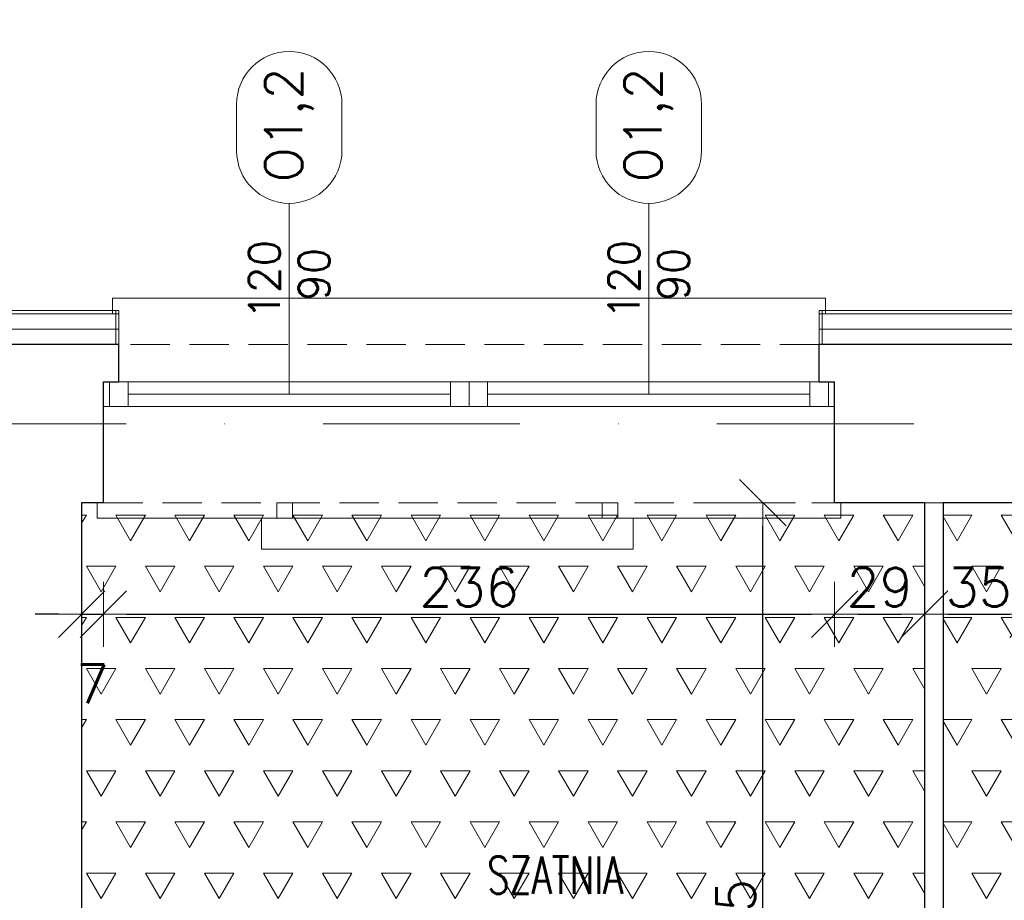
# Model space of a CAD drawing. Header units: millimetres. Extents: x 28291 to 177760, y -399809 to -170937.
# Tile 105 of 256: x 48923 to 49240, y -194493 to -194209. Entities that reach past the tile are written whole.
import ezdxf
from ezdxf.enums import TextEntityAlignment as Align

# ---------------------------------------------------------------- set-up
doc = ezdxf.new("R2010")
doc.units = ezdxf.units.MM
doc.linetypes.add('DASHDOT', pattern=[25.4, 12.7, -6.35, 0, -6.35])
doc.linetypes.add('HIDDEN', pattern=[9.525, 6.35, -3.175])
doc.layers.get('0').update_dxf_attribs({"lineweight": 0})
for name, color, linetype, lineweight, true_color in [('!! 0_ Istn-okna - wymienione', 9, 'Continuous', 13, 0x808080), ('!! 0_Opis_okna - zrealizowane', 7, 'Continuous', 15, 0xb3b3b3), ('!! 1_tynk zewn nowy wykon.', 7, 'Continuous', 13, 0x949494), ('!! 2_remont ocieplenie wykon', 7, 'Continuous', 13, 0x949494)]:
    doc.layers.add(name, color=color, linetype=linetype, lineweight=lineweight, true_color=true_color)
for name, color, linetype, lineweight in [('!! 0_ Istn-sciany', 3, 'Continuous', 30), ('!! 0_ Istn-widok', 1, 'Continuous', 15), ('!! 0_Istn-cienka', 4, 'Continuous', 9), ('!! 0_Opis_pom', 9, 'Continuous', 13), ('!! 2_posadzki winyle 1', 31, 'Continuous', 9), ('!! wymiary osi', 250, 'Continuous', 9), ('0-osie-liniA', 14, 'DASHDOT', 5)]:
    doc.layers.add(name, color=color, linetype=linetype, lineweight=lineweight)
doc.layers.add('!! 0_Istn-grzejniki', color=7, linetype='Continuous', lineweight=0, plot=False)
doc.styles.add('ARCHETYP', font='romans.shx', dxfattribs={"height": 15})
doc.styles.add('TXT', font='simplex.shx')
doc.linetypes.add('ZIGZAG', pattern='A,0.00254,-5.08,[131,ltypeshp.shx,S=5.08,R=0,X=-5.08,Y=0],-10.16,[131,ltypeshp.shx,S=5.08,R=180,X=5.08,Y=0],-5.08', length=20.32254)
doc.dimstyles.new('DIM50', dxfattribs={"dimscale": 5, "dimtxt": 2.5, "dimasz": 1.5, "dimexe": 0, "dimexo": 0, "dimgap": 0.5, "dimtad": 1, "dimdec": 4, "dimrnd": 0.5, "dimdsep": 46, "dimtxsty": 'TXT', "dimblk1": 'TICK1', "dimblk2": 'TICK1', "dimsah": 1, "dimcen": 0, "dimse1": 1, "dimse2": 1, "dimclrd": 1, "dimclre": 7, "dimclrt": 9, "dimadec": 0, "dimazin": 0, "dimtfac": 1, "dimtdec": 4, "dimtmove": 2, "dimatfit": 3, "dimldrblk": 'TICK1', "dimfxl": 1, "dimtolj": 1, "dimarcsym": 0})

# ---------------------------------------------------------------- blocks, each defined once
blk = doc.blocks.new('BLOK OSI')
at = {"layer": '0-osie-liniA', "ltscale": 5}
blk.add_lwpolyline([(48639.33021, -194402.0883), (55424.2848, -194402.0883)], dxfattribs=at)
blk = doc.blocks.new('1_ok-opis')
blk.add_line((0, 111.61), (0, 50))
for points in [[(-17, 128.61), (-17, 143.61)], [(17, 128.61), (17, 143.61)]]:
    blk.add_lwpolyline(points)
for centre, start, end in [((0, 143.61), 0, 180), ((0, 128.61), 180, 0)]:
    blk.add_arc(centre, 17, start, end)
at = {"style": 'ARCHETYP'}
for tag, height, rotation, p in [('NR', 12, 90, (0, 136.9)), ('NR', 12, 270, (0, 136.9)), ('SZEROKOŚĆ', 10, 90, (-8, 78.29)), ('SZEROKOŚĆ', 10, 270, (8, 78.29)), ('WYSOKOŚĆ', 10, 270, (-8, 78.29)), ('WYSOKOŚĆ', 10, 90, (8, 78.29))]:
    blk.add_attdef(tag, text='', height=height, rotation=rotation, dxfattribs=at).set_placement(p, align=Align.MIDDLE)
blk = doc.blocks.new('TICK1')
at = {"color": 0}
for p, q in [((0, -1.4), (0, 1.4)), ((0, 0), (-1, 0))]:
    blk.add_line(p, q, dxfattribs=at)
at = {"color": 2}
blk.add_line((-1, -1), (1, 1), dxfattribs=at)
blk = doc.blocks.new('*D2208')
at = {"layer": '!! wymiary osi', "color": 1, "lineweight": -2, "transparency": 16777216}
blk.add_line((48805.28, -193824.91), (48805.28, -194295.09), dxfattribs=at)
at = {"layer": 'DEFPOINTS', "color": 0, "transparency": 16777216}
for p in [(49809.21, -193817.41), (48805.28, -194302.59), (49809.21, -194302.59)]:
    blk.add_point(p, dxfattribs=at)
at = {"layer": '!! wymiary osi', "color": 1, "lineweight": -2, "transparency": 16777216, "xscale": 7.5, "yscale": 7.5, "zscale": 7.5}
for p, rotation in [((48805.28, -193817.41), 90), ((48805.28, -194302.59), 270)]:
    blk.add_blockref('TICK1', p, dxfattribs=dict(at, rotation=rotation))
at = {"layer": '!! wymiary osi', "color": 9, "transparency": 16777216, "insert": (48796.53, -194060), "char_height": 12.5, "attachment_point": 5, "rotation": 90, "style": 'TXT'}
blk.add_mtext('\\A1;485', dxfattribs=at)
blk = doc.blocks.new('*D2210')
at = {"layer": '!! wymiary osi', "color": 1, "lineweight": -2, "transparency": 16777216}
blk.add_line((48834.89, -194310.09), (48834.89, -194357.09), dxfattribs=at)
at = {"layer": 'DEFPOINTS', "color": 0, "transparency": 16777216}
for p in [(48954.71, -194302.59), (48834.89, -194364.59), (48942.71, -194364.59)]:
    blk.add_point(p, dxfattribs=at)
at = {"layer": '!! wymiary osi', "color": 1, "lineweight": -2, "transparency": 16777216, "xscale": 7.5, "yscale": 7.5, "zscale": 7.5}
for p, rotation in [((48834.89, -194302.59), 90), ((48834.89, -194364.59), 270)]:
    blk.add_blockref('TICK1', p, dxfattribs=dict(at, rotation=rotation))
at = {"layer": '!! wymiary osi', "color": 9, "transparency": 16777216, "insert": (48826.14, -194333.59), "char_height": 12.5, "attachment_point": 5, "rotation": 90, "style": 'TXT'}
blk.add_mtext('\\A1;62', dxfattribs=at)
blk = doc.blocks.new('*D2211')
at = {"layer": '!! wymiary osi', "color": 1, "lineweight": -2, "transparency": 16777216}
blk.add_line((48834.89, -194372.09), (48834.89, -194632.09), dxfattribs=at)
at = {"layer": 'DEFPOINTS', "color": 0, "transparency": 16777216}
for p in [(48942.71, -194364.59), (48834.89, -194639.59), (48942.71, -194639.59)]:
    blk.add_point(p, dxfattribs=at)
at = {"layer": '!! wymiary osi', "color": 1, "lineweight": -2, "transparency": 16777216, "xscale": 7.5, "yscale": 7.5, "zscale": 7.5}
for p, rotation in [((48834.89, -194364.59), 90), ((48834.89, -194639.59), 270)]:
    blk.add_blockref('TICK1', p, dxfattribs=dict(at, rotation=rotation))
at = {"layer": '!! wymiary osi', "color": 9, "transparency": 16777216, "insert": (48826.14, -194502.09), "char_height": 12.5, "attachment_point": 5, "rotation": 90, "style": 'TXT'}
blk.add_mtext('\\A1;275', dxfattribs=at)
blk = doc.blocks.new('*D2221')
at = {"layer": '!! wymiary osi', "color": 1, "lineweight": -2, "transparency": 16777216}
blk.add_line((48888.21, -193749.32), (49791.21, -193749.32), dxfattribs=at)
at = {"layer": 'DEFPOINTS', "color": 0, "transparency": 16777216}
for p in [(49798.71, -193749.32), (48880.71, -194277.59), (49798.71, -194277.59)]:
    blk.add_point(p, dxfattribs=at)
at = {"layer": '!! wymiary osi', "color": 1, "lineweight": -2, "transparency": 16777216, "xscale": 7.5, "yscale": 7.5, "zscale": 7.5, "rotation": 180}
blk.add_blockref('TICK1', (48880.71, -193749.32), dxfattribs=at)
at = {"layer": '!! wymiary osi', "color": 1, "lineweight": -2, "transparency": 16777216, "xscale": 7.5, "yscale": 7.5, "zscale": 7.5}
blk.add_blockref('TICK1', (49798.71, -193749.32), dxfattribs=at)
at = {"layer": '!! wymiary osi', "color": 9, "transparency": 16777216, "insert": (49339.71, -193740.57), "char_height": 12.5, "attachment_point": 5, "style": 'TXT'}
blk.add_mtext('\\A1;918', dxfattribs=at)
blk = doc.blocks.new('*D2227')
at = {"layer": '!! wymiary osi', "color": 1, "lineweight": -2, "transparency": 16777216}
blk.add_line((48888.21, -193779.13), (48935.21, -193779.13), dxfattribs=at)
at = {"layer": 'DEFPOINTS', "color": 0, "transparency": 16777216}
for p in [(48942.71, -193779.13), (48880.71, -194277.59), (48942.71, -194339.59)]:
    blk.add_point(p, dxfattribs=at)
at = {"layer": '!! wymiary osi', "color": 1, "lineweight": -2, "transparency": 16777216, "xscale": 7.5, "yscale": 7.5, "zscale": 7.5, "rotation": 180}
blk.add_blockref('TICK1', (48880.71, -193779.13), dxfattribs=at)
at = {"layer": '!! wymiary osi', "color": 1, "lineweight": -2, "transparency": 16777216, "xscale": 7.5, "yscale": 7.5, "zscale": 7.5}
blk.add_blockref('TICK1', (48942.71, -193779.13), dxfattribs=at)
at = {"layer": '!! wymiary osi', "color": 9, "transparency": 16777216, "insert": (48911.71, -193770.38), "char_height": 12.5, "attachment_point": 5, "style": 'TXT'}
blk.add_mtext('\\A1;62', dxfattribs=at)
blk = doc.blocks.new('*D2228')
at = {"layer": '!! wymiary osi', "color": 1, "lineweight": -2, "transparency": 16777216}
blk.add_line((48950.21, -193779.13), (49207.21, -193779.13), dxfattribs=at)
at = {"layer": 'DEFPOINTS', "color": 0, "transparency": 16777216}
for p in [(49214.71, -193779.13), (48942.71, -194339.59), (49214.71, -194339.59)]:
    blk.add_point(p, dxfattribs=at)
at = {"layer": '!! wymiary osi', "color": 1, "lineweight": -2, "transparency": 16777216, "xscale": 7.5, "yscale": 7.5, "zscale": 7.5, "rotation": 180}
blk.add_blockref('TICK1', (48942.71, -193779.13), dxfattribs=at)
at = {"layer": '!! wymiary osi', "color": 1, "lineweight": -2, "transparency": 16777216, "xscale": 7.5, "yscale": 7.5, "zscale": 7.5}
blk.add_blockref('TICK1', (49214.71, -193779.13), dxfattribs=at)
at = {"layer": '!! wymiary osi', "color": 9, "transparency": 16777216, "insert": (49078.71, -193770.38), "char_height": 12.5, "attachment_point": 5, "style": 'TXT'}
blk.add_mtext('\\A1;272', dxfattribs=at)
blk = doc.blocks.new('*D2229')
at = {"layer": '!! wymiary osi', "color": 1, "lineweight": -2, "transparency": 16777216}
for p, q in [((49207.21, -193779.13), (49199.71, -193779.13)), ((49214.71, -193779.13), (49220.71, -193779.13)), ((49228.21, -193779.13), (49235.71, -193779.13))]:
    blk.add_line(p, q, dxfattribs=at)
at = {"layer": 'DEFPOINTS', "color": 0, "transparency": 16777216}
for p in [(49220.71, -193779.13), (49214.71, -194339.59), (49220.71, -194339.59)]:
    blk.add_point(p, dxfattribs=at)
at = {"layer": '!! wymiary osi', "color": 1, "lineweight": -2, "transparency": 16777216, "xscale": 7.5, "yscale": 7.5, "zscale": 7.5}
blk.add_blockref('TICK1', (49214.71, -193779.13), dxfattribs=at)
at = {"layer": '!! wymiary osi', "color": 1, "lineweight": -2, "transparency": 16777216, "xscale": 7.5, "yscale": 7.5, "zscale": 7.5, "rotation": 180}
blk.add_blockref('TICK1', (49220.71, -193779.13), dxfattribs=at)
at = {"layer": '!! wymiary osi', "color": 9, "transparency": 16777216, "insert": (49217.71, -193769.13), "char_height": 12.5, "attachment_point": 5, "style": 'TXT'}
blk.add_mtext('\\A1;6', dxfattribs=at)
blk = doc.blocks.new('*D2230')
at = {"layer": '!! wymiary osi', "color": 1, "lineweight": -2, "transparency": 16777216}
blk.add_line((49228.21, -193779.13), (49498.21, -193779.13), dxfattribs=at)
at = {"layer": 'DEFPOINTS', "color": 0, "transparency": 16777216}
for p in [(49505.71, -193779.13), (49220.71, -194339.59), (49505.71, -194339.59)]:
    blk.add_point(p, dxfattribs=at)
at = {"layer": '!! wymiary osi', "color": 1, "lineweight": -2, "transparency": 16777216, "xscale": 7.5, "yscale": 7.5, "zscale": 7.5, "rotation": 180}
blk.add_blockref('TICK1', (49220.71, -193779.13), dxfattribs=at)
at = {"layer": '!! wymiary osi', "color": 1, "lineweight": -2, "transparency": 16777216, "xscale": 7.5, "yscale": 7.5, "zscale": 7.5}
blk.add_blockref('TICK1', (49505.71, -193779.13), dxfattribs=at)
at = {"layer": '!! wymiary osi', "color": 9, "transparency": 16777216, "insert": (49363.21, -193770.38), "char_height": 12.5, "attachment_point": 5, "style": 'TXT'}
blk.add_mtext('\\A1;285', dxfattribs=at)
blk = doc.blocks.new('*D2289')
at = {"layer": '!! wymiary osi', "color": 1, "lineweight": -2, "transparency": 16777216}
blk.add_line((49162.53, -194632.09), (49162.53, -194372.09), dxfattribs=at)
at = {"layer": 'DEFPOINTS', "color": 0, "transparency": 16777216}
for p in [(49162.53, -194364.59), (49214.71, -194364.59), (49214.71, -194639.59)]:
    blk.add_point(p, dxfattribs=at)
at = {"layer": '!! wymiary osi', "color": 1, "lineweight": -2, "transparency": 16777216, "xscale": 7.5, "yscale": 7.5, "zscale": 7.5}
for p, rotation in [((49162.53, -194364.59), 90), ((49162.53, -194639.59), 270)]:
    blk.add_blockref('TICK1', p, dxfattribs=dict(at, rotation=rotation))
at = {"layer": '!! wymiary osi', "color": 9, "transparency": 16777216, "insert": (49153.78, -194502.09), "char_height": 12.5, "attachment_point": 5, "rotation": 90, "style": 'TXT'}
blk.add_mtext('\\A1;275', dxfattribs=at)
blk = doc.blocks.new('*D2367')
at = {"layer": '!! wymiary osi', "color": 1, "lineweight": -2, "transparency": 16777216}
for p, q in [((48935.21, -194400.59), (48927.71, -194400.59)), ((48942.71, -194400.59), (48949.71, -194400.59)), ((48957.21, -194400.59), (48964.71, -194400.59))]:
    blk.add_line(p, q, dxfattribs=at)
at = {"layer": 'DEFPOINTS', "color": 0, "transparency": 16777216}
for p in [(48942.71, -194364.59), (48949.71, -194364.59), (48949.71, -194400.59)]:
    blk.add_point(p, dxfattribs=at)
at = {"layer": '!! wymiary osi', "color": 1, "lineweight": -2, "transparency": 16777216, "xscale": 7.5, "yscale": 7.5, "zscale": 7.5}
blk.add_blockref('TICK1', (48942.71, -194400.59), dxfattribs=at)
at = {"layer": '!! wymiary osi', "color": 1, "lineweight": -2, "transparency": 16777216, "xscale": 7.5, "yscale": 7.5, "zscale": 7.5, "rotation": 180}
blk.add_blockref('TICK1', (48949.71, -194400.59), dxfattribs=at)
at = {"layer": '!! wymiary osi', "color": 9, "transparency": 16777216, "insert": (48946.21, -194423.09), "char_height": 12.5, "attachment_point": 5, "style": 'TXT'}
blk.add_mtext('\\A1;7', dxfattribs=at)
blk = doc.blocks.new('*D2368')
at = {"layer": '!! wymiary osi', "color": 1, "lineweight": -2, "transparency": 16777216}
blk.add_line((48957.21, -194400.59), (49178.21, -194400.59), dxfattribs=at)
at = {"layer": 'DEFPOINTS', "color": 0, "transparency": 16777216}
for p in [(48949.71, -194364.59), (49185.71, -194364.59), (49185.71, -194400.59)]:
    blk.add_point(p, dxfattribs=at)
at = {"layer": '!! wymiary osi', "color": 1, "lineweight": -2, "transparency": 16777216, "xscale": 7.5, "yscale": 7.5, "zscale": 7.5, "rotation": 180}
blk.add_blockref('TICK1', (48949.71, -194400.59), dxfattribs=at)
at = {"layer": '!! wymiary osi', "color": 1, "lineweight": -2, "transparency": 16777216, "xscale": 7.5, "yscale": 7.5, "zscale": 7.5}
blk.add_blockref('TICK1', (49185.71, -194400.59), dxfattribs=at)
at = {"layer": '!! wymiary osi', "color": 9, "transparency": 16777216, "insert": (49067.71, -194391.84), "char_height": 12.5, "attachment_point": 5, "style": 'TXT'}
blk.add_mtext('\\A1;236', dxfattribs=at)
blk = doc.blocks.new('*D2369')
at = {"layer": '!! wymiary osi', "color": 1, "lineweight": -2, "transparency": 16777216}
blk.add_line((49193.21, -194400.59), (49207.21, -194400.59), dxfattribs=at)
at = {"layer": 'DEFPOINTS', "color": 0, "transparency": 16777216}
for p in [(49185.71, -194364.59), (49214.71, -194364.59), (49214.71, -194400.59)]:
    blk.add_point(p, dxfattribs=at)
at = {"layer": '!! wymiary osi', "color": 1, "lineweight": -2, "transparency": 16777216, "xscale": 7.5, "yscale": 7.5, "zscale": 7.5, "rotation": 180}
blk.add_blockref('TICK1', (49185.71, -194400.59), dxfattribs=at)
at = {"layer": '!! wymiary osi', "color": 1, "lineweight": -2, "transparency": 16777216, "xscale": 7.5, "yscale": 7.5, "zscale": 7.5}
blk.add_blockref('TICK1', (49214.71, -194400.59), dxfattribs=at)
at = {"layer": '!! wymiary osi', "color": 9, "transparency": 16777216, "insert": (49200.21, -194391.84), "char_height": 12.5, "attachment_point": 5, "style": 'TXT'}
blk.add_mtext('\\A1;29', dxfattribs=at)
blk = doc.blocks.new('*D2370')
at = {"layer": '!! wymiary osi', "color": 1, "lineweight": -2, "transparency": 16777216}
blk.add_line((49222.21, -194400.59), (49242.21, -194400.59), dxfattribs=at)
at = {"layer": 'DEFPOINTS', "color": 0, "transparency": 16777216}
for p in [(49214.71, -194364.59), (49249.71, -194364.59), (49249.71, -194400.59)]:
    blk.add_point(p, dxfattribs=at)
at = {"layer": '!! wymiary osi', "color": 1, "lineweight": -2, "transparency": 16777216, "xscale": 7.5, "yscale": 7.5, "zscale": 7.5, "rotation": 180}
blk.add_blockref('TICK1', (49214.71, -194400.59), dxfattribs=at)
at = {"layer": '!! wymiary osi', "color": 1, "lineweight": -2, "transparency": 16777216, "xscale": 7.5, "yscale": 7.5, "zscale": 7.5}
blk.add_blockref('TICK1', (49249.71, -194400.59), dxfattribs=at)
at = {"layer": '!! wymiary osi', "color": 9, "transparency": 16777216, "insert": (49232.21, -194391.84), "char_height": 12.5, "attachment_point": 5, "style": 'TXT'}
blk.add_mtext('\\A1;35', dxfattribs=at)

msp = doc.modelspace()

# ---------------------------------------------------------------- hatches: boundary and pattern name
at = {"layer": '!! 2_posadzki winyle 1'}
h = msp.add_hatch(dxfattribs=at)
h.set_pattern_fill('TRIANG', color=256, scale=2, style=0)
h.paths.add_polyline_path([(48942.71142, -194364.5883), (49214.71142, -194364.5883), (49214.71142, -194639.5883), (48942.71142, -194639.5883)])
h = msp.add_hatch(dxfattribs=at)
h.set_pattern_fill('TRIANG', color=256, scale=2, style=0)
h.paths.add_polyline_path([(49220.71142, -194364.5883), (49505.71142, -194364.5883), (49505.71142, -194639.5883), (49220.71142, -194639.5883)])

# ---------------------------------------------------------------- linework, layer by layer
at = {"layer": '!! 0_ Istn-okna - wymienione'}
for points in [[(48949.71142, -194325.5883), (49185.71142, -194325.5883)], [(48957.71142, -194329.5883), (49061.71142, -194329.5883)], [(49073.71142, -194329.5883), (49177.71142, -194329.5883)], [(48949.71142, -194333.5883), (49185.71142, -194333.5883)]]:
    msp.add_lwpolyline(points, dxfattribs=at)
for points in [[(48951.71142, -194325.5883), (48957.71142, -194325.5883), (48957.71142, -194333.5883), (48951.71142, -194333.5883)], [(49061.71142, -194325.5883), (49067.71142, -194325.5883), (49067.71142, -194333.5883), (49061.71142, -194333.5883)], [(49067.71142, -194325.5883), (49073.71142, -194325.5883), (49073.71142, -194333.5883), (49067.71142, -194333.5883)], [(49177.71142, -194325.5883), (49183.71142, -194325.5883), (49183.71142, -194333.5883), (49177.71142, -194333.5883)]]:
    msp.add_lwpolyline(points, close=True, dxfattribs=at)
at = {"layer": '!! 0_ Istn-sciany'}
for p, q in [((48942.71142, -194364.5883), (48942.71142, -194639.5883)), ((49214.71142, -194364.5883), (49214.71142, -194639.5883)), ((49220.71142, -194364.5883), (49220.71142, -194639.5883))]:
    msp.add_line(p, q, dxfattribs=at)
for points in [[(48954.71142, -194313.5883), (48891.71142, -194313.5883)], [(48954.71142, -194325.5883), (48954.71142, -194313.5883)], [(49254.71142, -194313.5883), (49180.71142, -194313.5883)], [(49180.71142, -194325.5883), (49180.71142, -194313.5883)], [(48949.71142, -194325.5883), (48954.71142, -194325.5883)], [(48949.71142, -194364.5883), (48949.71142, -194325.5883)], [(49180.71142, -194325.5883), (49185.71142, -194325.5883)], [(49185.71142, -194364.5883), (49185.71142, -194325.5883)], [(48949.71142, -194364.5883), (48942.71142, -194364.5883)], [(49214.71142, -194364.5883), (49185.71142, -194364.5883)], [(49249.71142, -194364.5883), (49220.71142, -194364.5883)]]:
    msp.add_lwpolyline(points, dxfattribs=at)
at = {"layer": '!! 0_ Istn-widok'}
for points in [[(49182.71142, -194298.5883), (48952.71142, -194298.5883)], [(48952.71142, -194303.5883), (48952.71142, -194298.5883)], [(49182.71142, -194303.5883), (49182.71142, -194298.5883)], [(48947.71142, -194364.5883), (48947.71142, -194369.5883)], [(49187.71142, -194364.5883), (49187.71142, -194369.5883)], [(49214.71142, -194364.5883), (49220.71142, -194364.5883)], [(48947.71142, -194369.5883), (49187.71142, -194369.5883)]]:
    msp.add_lwpolyline(points, dxfattribs=at)
at = {"layer": '!! 0_Istn-cienka', "linetype": 'HIDDEN', "ltscale": 2}
for points in [[(49180.71142, -194313.5883), (48954.71142, -194313.5883)], [(48949.71142, -194364.5883), (49185.71142, -194364.5883)]]:
    msp.add_lwpolyline(points, dxfattribs=at)
at = {"layer": '!! 0_Istn-grzejniki'}
msp.add_lwpolyline([(49115.71142, -194364.5883), (49115.71142, -194369.5883), (49120.71142, -194369.5883), (49120.71142, -194379.5883), (49000.71142, -194379.5883), (49000.71142, -194369.5883), (49005.71142, -194369.5883), (49005.71142, -194364.5883), (49010.71142, -194364.5883), (49010.71142, -194369.5883), (49110.71142, -194369.5883), (49110.71142, -194364.5883)], close=True, dxfattribs=at)
at = {"layer": '!! 1_tynk zewn nowy wykon.'}
for points in [[(48954.71142, -195636.5883), (48880.71142, -195636.5883), (48880.71142, -194302.5883), (48954.71142, -194302.5883)], [(48954.71142, -195635.5883), (48881.71142, -195635.5883), (48881.71142, -194303.5883), (48954.71142, -194303.5883)], [(48953.71142, -194302.5883), (48953.71142, -194313.5883)], [(48954.71142, -194302.5883), (48954.71142, -194313.5883)], [(49180.71142, -194302.5883), (49180.71142, -194313.5883)], [(49254.71142, -194302.5883), (49180.71142, -194302.5883)], [(49254.71142, -194303.5883), (49180.71142, -194303.5883)], [(49181.71142, -194302.5883), (49181.71142, -194313.5883)]]:
    msp.add_lwpolyline(points, dxfattribs=at)
at = {"layer": '!! 2_remont ocieplenie wykon', "linetype": 'ZIGZAG', "ltscale": 0.75}
for points in [[(48954.71142, -195630.5883), (48886.71142, -195630.5883), (48886.71142, -194308.5883), (48954.71142, -194308.5883)], [(49254.71142, -194308.5883), (49180.71142, -194308.5883)]]:
    msp.add_lwpolyline(points, dxfattribs=at)

# ---------------------------------------------------------------- block references
at = {"layer": '!! 0_ Istn-sciany'}
msp.add_blockref('BLOK OSI', (0, 63), dxfattribs=at)
at = {"layer": '!! 0_Opis_okna - zrealizowane'}
ref = msp.add_blockref('1_ok-opis', (49009.71142, -194379.5883), dxfattribs=at)
ref.add_attrib('WYSOKOŚĆ', '90', dxfattribs={"layer": '0', "height": 10, "rotation": 90, "style": 'ARCHETYP'}).set_placement((49017.71142, -194290.86789), align=Align.MIDDLE)
ref.add_attrib('SZEROKOŚĆ', '120', dxfattribs={"layer": '0', "height": 10, "rotation": 90, "style": 'ARCHETYP'}).set_placement((49001.71142, -194292.64135), align=Align.MIDDLE)
ref.add_attrib('NR', 'O1,2', dxfattribs={"layer": '0', "height": 12, "rotation": 90, "style": 'ARCHETYP'}).set_placement((49009.71142, -194242.68686), align=Align.MIDDLE)
ref = msp.add_blockref('1_ok-opis', (49125.71142, -194379.5883), dxfattribs=at)
ref.add_attrib('WYSOKOŚĆ', '90', dxfattribs={"layer": '0', "height": 10, "rotation": 90, "style": 'ARCHETYP'}).set_placement((49133.71142, -194290.86789), align=Align.MIDDLE)
ref.add_attrib('SZEROKOŚĆ', '120', dxfattribs={"layer": '0', "height": 10, "rotation": 90, "style": 'ARCHETYP'}).set_placement((49117.71142, -194292.64135), align=Align.MIDDLE)
ref.add_attrib('NR', 'O1,2', dxfattribs={"layer": '0', "height": 12, "rotation": 90, "style": 'ARCHETYP'}).set_placement((49125.71142, -194242.68686), align=Align.MIDDLE)

# ---------------------------------------------------------------- texts
at = {"layer": '!! 0_Opis_pom', "ltscale": 0.7, "style": 'TXT', "width": 0.7}
msp.add_text('SZATNIA', height=12, dxfattribs=at).set_placement((49095.52116, -194490.79756), align=Align.CENTER)

# ---------------------------------------------------------------- dimensions: what is measured, and where the dimension line sits
at = {"layer": '!! wymiary osi'}
for base, p1, p2, picture, middle in [((49798.71142, -193749.32362), (48880.71142, -194277.5883), (49798.71142, -194277.58831), '*D2221', (49339.71142, -193740.57362)), ((48942.71142, -193779.12584), (48880.71142, -194277.5883), (48942.71142, -194339.5883), '*D2227', (48911.71142, -193770.37584)), ((49214.71142, -193779.12584), (48942.71142, -194339.5883), (49214.71142, -194339.5883), '*D2228', (49078.71142, -193770.37584)), ((49220.71142, -193779.12584), (49214.71142, -194339.5883), (49220.71142, -194339.5883), '*D2229', (49217.71142, -193769.12584)), ((49505.71142, -193779.12584), (49220.71142, -194339.5883), (49505.71142, -194339.5883), '*D2230', (49363.21142, -193770.37584)), ((48949.71142, -194400.5871), (48942.71142, -194364.5883), (48949.71142, -194364.5883), '*D2367', (48946.21142, -194423.0871)), ((49185.71142, -194400.5871), (48949.71142, -194364.5883), (49185.71142, -194364.5883), '*D2368', (49067.71142, -194391.8371)), ((49214.71142, -194400.5871), (49185.71142, -194364.5883), (49214.71142, -194364.5883), '*D2369', (49200.21142, -194391.8371)), ((49249.71142, -194400.5871), (49214.71142, -194364.5883), (49249.71142, -194364.5883), '*D2370', (49232.21142, -194391.8371))]:
    dim = msp.add_linear_dim(base=base, p1=p1, p2=p2, dimstyle='DIM50', dxfattribs=at)
    dim.commit()
    dim.dimension.update_dxf_attribs({"geometry": picture, "text_midpoint": middle})
for base, p1, p2, picture, middle in [((48805.275204, -194302.588303), (49809.211424, -193817.41105), (49809.211424, -194302.588303), '*D2208', (48796.525204, -194059.999676)), ((48834.89139, -194364.5883), (48954.71142, -194302.5883), (48942.71142, -194364.5883), '*D2210', (48826.14139, -194333.5883)), ((48834.89139, -194639.5883), (48942.71142, -194364.5883), (48942.71142, -194639.5883), '*D2211', (48826.14139, -194502.0883)), ((49162.52717, -194364.5883), (49214.71142, -194639.5883), (49214.71142, -194364.5883), '*D2289', (49153.77717, -194502.0883))]:
    dim = msp.add_linear_dim(base=base, p1=p1, p2=p2, angle=90, dimstyle='DIM50', dxfattribs=at)
    dim.commit()
    dim.dimension.update_dxf_attribs({"geometry": picture, "text_midpoint": middle})

doc.saveas('drawing.dxf')
